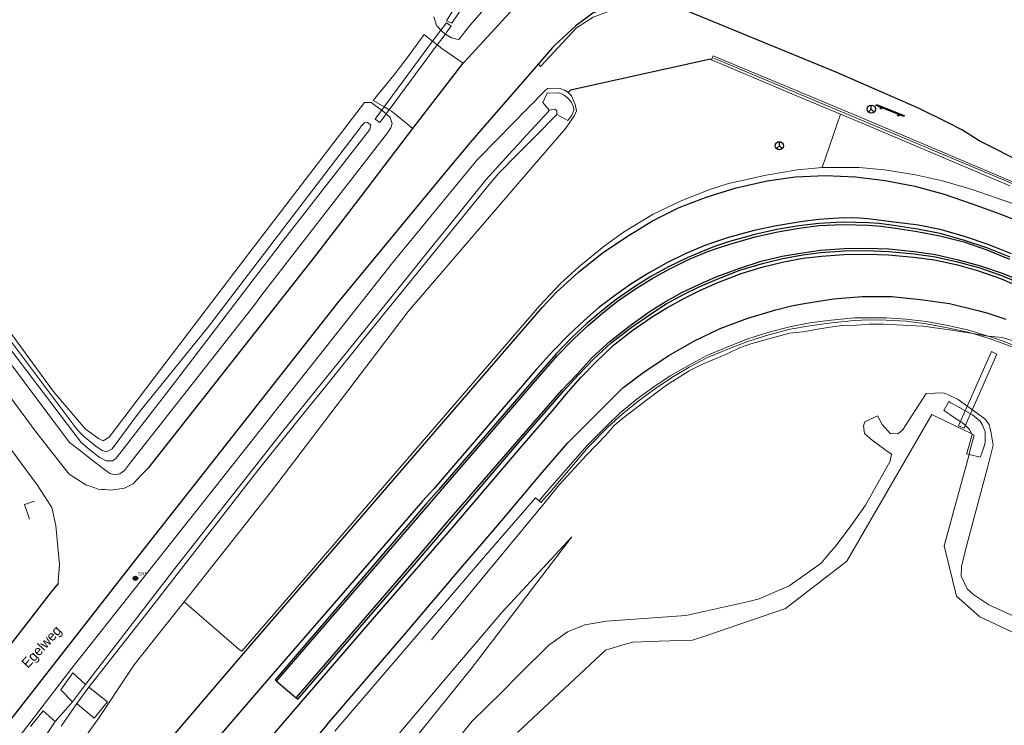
# Model space of a CAD drawing. Header units: metres. Extents: x 169249 to 194689, y 406250 to 412203.
# Tile 5 of 256: x 169468 to 169567, y 407062 to 407133. Entities that reach past the tile are written whole.
import ezdxf
from ezdxf.enums import TextEntityAlignment as Align

# ---------------------------------------------------------------- set-up
doc = ezdxf.new("R2010")
doc.units = ezdxf.units.M
doc.linetypes.add('BGT_NLCS_N264$0$AM-AS', pattern=[16, 10, -2, 2, -2])
doc.layers.get('0').update_dxf_attribs({"linetype": 'CONTINUOUS'})
for name, color, linetype, lineweight in [('BGT_NLCS_N264$0$B-WE-AM-AS_KUNSTWERK_DUIKER-GV', 252, 'BGT_NLCS_N264$0$AM-AS', 18), ('BGT_NLCS_N264$0$B-WE-BV-GELEIDECONSTRUCTIE-G', 252, 'CONTINUOUS', 18), ('BGT_NLCS_N264$0$B-WE-GW-TALUD_KRUIN-G', 252, 'CONTINUOUS', 18), ('BGT_NLCS_N264$0$B-WE-GW-TALUD_TEEN-G', 252, 'CONTINUOUS', 18), ('BGT_NLCS_N264$0$B-WE-GW-WATERGANG_INSTEEK-G', 252, 'CONTINUOUS', 18), ('BGT_NLCS_N264$0$B-WE-GW-WATERGANG_SLOOT_BODEM-G', 252, 'CONTINUOUS', 18), ('BGT_NLCS_N264$0$B-WE-KW-KUNSTWERK_DUIKER-G', 252, 'CONTINUOUS', 18), ('BGT_NLCS_N264$0$B-WE-KW-KUNSTWERK_GELUIDSWERING_SCHERM-G', 252, 'CONTINUOUS', 18), ('BGT_NLCS_N264$0$B-WE-OG-TOPOGRAFIE_WEG_BERM-GV', 252, 'CONTINUOUS', 18), ('BGT_NLCS_N264$0$B-WE-OG-TOPOGRAFIE_WEG_VERHARD-G', 252, 'CONTINUOUS', 18), ('BGT_NLCS_N264$0$B-WE-VW-BEWEGWIJZERING_DRAAGCONSTRUCTIE-S', 252, 'CONTINUOUS', 25), ('BGT_NLCS_N264$0$B-WE-VW-VERKEERSTEKEN_BORD-S', 252, 'CONTINUOUS', 25), ('X-XX-AL-REFERENTIE-G', 7, 'CONTINUOUS', 18)]:
    doc.layers.add(name, color=color, linetype=linetype, lineweight=lineweight)
for name, color, linetype in [('BGT_NLCS_N264$0$B-WE-IE-TERREINAFSCHEIDING_KUNSTMATIG_HEKWERK_RASTER-G', 252, 'CONTINUOUS'), ('BGT_NLCS_N264$0$B-WE-OG-TOPOGRAFIE_WEG_RIJWEG-G', 252, 'CONTINUOUS'), ('BGT_NLCS_N264$0$B-WE-OG-TOPOGRAFIE_WEG_VERKEERSEILAND-GV', 252, 'CONTINUOUS'), ('BGT_NLCS_N264$0$B-WE-VW-MARKERING-G', 252, 'CONTINUOUS'), ('BGT_NLCS_N264$0$Label_Openbareruimte', 252, 'CONTINUOUS')]:
    doc.layers.add(name, color=color, linetype=linetype)
doc.styles.add('BGT_NLCS_N264$0$NLCS-ISO', font='NLCS-ISO.ttf')
doc.styles.add('BGT_NLCS_N264$0$STANDARD', font='txt')

# ---------------------------------------------------------------- blocks, each defined once
blk = doc.blocks.new('BGT_NLCS_N264$0$SIE-WEG_WEGWIJZER-SO')
for q in [(-0.292, -0.292), (0, 0.412), (0.292, -0.292)]:
    blk.add_line((0, 0), q)
blk.add_circle((0, 0), 0.413)
blk = doc.blocks.new('BGT_NLCS_N264$0$SIE-WEG_SCHRIKHEK')
for points in [[(-1.125, 0), (-1.125, 0.1), (-1.5, 0.1), (-1.5, 0)], [(-0.375, 0), (-0.375, 0.1), (-0.75, 0.1), (-0.75, 0)], [(0.375, 0.1), (0, 0.1), (0, 0), (0.375, 0)], [(1.125, 0), (1.125, 0.1), (0.75, 0.1), (0.75, 0)]]:
    blk.add_hatch(color=0).paths.add_polyline_path(points)
at = {"color": 0}
for p, q in [((-1.125, 0), (-1.125, 0.1)), ((-0.75, 0), (-0.75, 0.1)), ((-0.375, 0), (-0.375, 0.1)), ((0, 0.1), (0, 0)), ((0.375, 0.1), (0.375, 0)), ((0.75, 0.1), (0.75, 0)), ((1.125, 0.1), (1.125, 0))]:
    blk.add_line(p, q, dxfattribs=at)
at = {"flags": 128}
for points in [[(-1.5, 0.1), (1.5, 0.1), (1.5, 0), (-1.5, 0)], [(-1.0125, 0.1), (-1.0125, 0.25), (-0.8625, 0.25), (-0.8625, 0.1)], [(0.8625, 0.1), (0.8625, 0.25), (1.0125, 0.25), (1.0125, 0.1)]]:
    blk.add_lwpolyline(points, close=True, dxfattribs=at)
blk = doc.blocks.new('BGT_NLCS_N264$0$SIE-WEG_STRAATNAAMBORD_PAAL-SO')
blk.add_line((-0.3, 0), (0.3, 0))
for radius in [0.2, 0.0745]:
    blk.add_circle((0, 0), radius)
at = {"style": 'BGT_NLCS_N264$0$NLCS-ISO'}
blk.add_attdef('STRAATNAAMBORD', (0.278, 0.289), '', height=0.35, dxfattribs=at)
blk = doc.blocks.new('BGT_NLCS_N264')
at = {"layer": 'BGT_NLCS_N264$0$B-WE-AM-AS_KUNSTWERK_DUIKER-GV'}
blk.add_polyline3d([(169562.768, 407092.132, 9.103), (169563.316, 407091.888, 9.103), (169566.628, 407099.352, 9.116), (169566.08, 407099.596, 9.116), (169562.768, 407092.132, 9.103)], dxfattribs=at)
at = {"layer": 'BGT_NLCS_N264$0$B-WE-BV-GELEIDECONSTRUCTIE-G'}
for points in [[(169509.668, 407070.601, 10.643), (169514.915, 407076.94, 10.54), (169520.983, 407084.271, 10.499), (169522.546, 407086.184, 10.584), (169525.307, 407089.208, 10.55), (169527.219, 407091.182, 10.501), (169528.059, 407092.158, 10.552), (169529.093, 407093.012, 10.501), (169531.209, 407094.611, 10.504), (169533.333, 407096.23, 10.458), (169535.623, 407097.659, 10.402), (169536.975, 407098.32, 10.422), (169538.179, 407098.849, 10.455), (169539.466, 407099.378, 10.409), (169540.688, 407099.971, 10.44), (169541.842, 407100.379, 10.427), (169543.157, 407100.763, 10.413), (169544.387, 407101.07, 10.398), (169545.734, 407101.439, 10.381), (169547.063, 407101.605, 10.379), (169548.39, 407101.837, 10.323), (169549.8, 407102.044, 10.358), (169551.075, 407102.224, 10.388), (169552.495, 407102.261, 10.395), (169553.772, 407102.357, 10.367), (169555.188, 407102.361, 10.407), (169556.5, 407102.303, 10.354), (169559.159, 407102.147, 10.309), (169561.863, 407101.804, 10.31), (169564.196, 407101.415, 10.276)], [(169564.196, 407101.415, 10.276), (169565.718, 407101.162, 10.254), (169565.756, 407101.158, 10.254)], [(169565.756, 407101.158, 10.254), (169567.15, 407101.016, 10.253), (169568.514, 407100.627, 10.257), (169569.335, 407100.249, 10.23)]]:
    blk.add_polyline3d(points, dxfattribs=at)
at = {"layer": 'BGT_NLCS_N264$0$B-WE-GW-TALUD_KRUIN-G'}
blk.add_polyline3d([(169523.816, 407080.95, 10.34), (169522.533, 407079.569, 10.365), (169516.761, 407073.354, 10.475), (169511.164, 407066.765, 10.482), (169504.759, 407059.224, 10.49), (169502.59, 407056.671, 10.493), (169491.621, 407043.592, 10.582)], dxfattribs=at)
at = {"layer": 'BGT_NLCS_N264$0$B-WE-GW-TALUD_TEEN-G'}
blk.add_polyline3d([(169523.816, 407080.95, 10.34), (169518.754, 407074.316, 10.239), (169513.784, 407067.803, 10.139), (169504.672, 407056.536, 10.13), (169495.959, 407045.639, 10.133), (169493.443, 407041.969, 10.176)], dxfattribs=at)
at = {"layer": 'BGT_NLCS_N264$0$B-WE-GW-WATERGANG_INSTEEK-G'}
for points in [[(169510.614, 407131.946, 10.322), (169510.213, 407132.387, 10.322), (169510.158, 407132.542, 10.324), (169509.897, 407133.28, 10.331)], [(169514.755, 407133.8, 10.317), (169513.544, 407132.413, 10.316), (169512.416, 407131.004, 10.319), (169512.218, 407131.049, 10.319), (169511.684, 407131.17, 10.319), (169511.075, 407131.562, 10.321)], [(169511.075, 407131.562, 10.321), (169510.804, 407131.737, 10.322), (169510.614, 407131.946, 10.322)], [(169456.686, 407045.962, 10.166), (169473.454, 407067.731, 10.25), (169489.773, 407088.336, 10.262), (169503.085, 407105.173, 10.252), (169505.744, 407108.536, 10.25), (169514.248, 407118.877, 10.286), (169516.416, 407121.077, 10.267), (169517.727, 407122.407, 10.255), (169521.133, 407125.863, 10.225), (169521.341, 407126.074, 10.223), (169522.525, 407126.123, 10.199), (169523.057, 407125.922, 10.199), (169523.443, 407125.673, 10.208)], [(169459.779, 407111.73, 9.878), (169471.547, 407095.603, 9.836), (169474.786, 407091.816, 9.827), (169476.114, 407090.84, 9.911), (169476.597, 407090.605, 9.932), (169477.198, 407090.992, 9.938), (169481.635, 407096.837, 10.001), (169491.038, 407109.159, 10.091), (169502.914, 407124.677, 10.295), (169503.271, 407124.673, 10.295), (169503.595, 407124.67, 10.295), (169503.996, 407124.383, 10.287), (169504.659, 407123.908, 10.275)], [(169505.116, 407123.515, 10.274), (169505.515, 407123.163, 10.274), (169505.577, 407122.962, 10.273), (169505.707, 407122.541, 10.271), (169505.577, 407122.112, 10.277), (169505.254, 407121.617, 10.292), (169492.595, 407105.298, 10.249), (169491.861, 407104.352, 10.247), (169490.123, 407102.137, 10.25), (169479.266, 407088.296, 10.267), (169478.748, 407087.636, 10.268), (169478.268, 407087.3, 10.262), (169477.813, 407087.18, 10.241), (169477.266, 407087.337, 10.226), (169476.339, 407088.023, 10.223), (169475.766, 407088.476, 10.223), (169475.465, 407088.711, 10.223), (169475.003, 407089.071, 10.223), (169474.312, 407089.617, 10.157), (169473.207, 407090.462, 10.091), (169457.703, 407111.138, 10.118)], [(169504.659, 407123.908, 10.275), (169504.712, 407123.87, 10.274), (169505.116, 407123.515, 10.274)], [(169519.819, 407118.162, 10.305), (169507.306, 407103.631, 10.262), (169493.563, 407085.561, 10.289), (169484.752, 407074.425, 10.392)], [(169502.544, 407048.622, 9.983), (169513.784, 407062.406, 10.106), (169516.743, 407065.337, 10.124), (169518.54, 407067.118, 10.136), (169521.502, 407070.053, 10.154), (169523.37, 407071.396, 10.16), (169525.105, 407072.093, 10.16), (169527.293, 407072.476, 10.142), (169535.292, 407073.028, 10.082), (169541.637, 407074.438, 10.049), (169542.693, 407074.703, 9.953), (169545.69, 407076.024, 9.927), (169545.806, 407076.075, 9.926), (169548.907, 407078.319, 9.89), (169549.43, 407078.925, 9.896), (169549.902, 407079.473, 9.902), (169550.294, 407079.931, 9.917), (169551.956, 407082.113, 9.932), (169553.395, 407084.16, 9.932), (169555.885, 407088.58, 9.983), (169556.009, 407089.279, 9.983), (169555.473, 407089.638, 9.98), (169554.052, 407090.685, 9.983), (169553.296, 407091.363, 9.995), (169553.199, 407092.115, 10.001), (169553.335, 407092.538, 10.004), (169554.593, 407093.132, 9.947), (169555.059, 407092.262, 9.917), (169555.881, 407091.34, 9.932), (169556.637, 407091.338, 10.007), (169557.121, 407091.697, 9.986), (169559.497, 407095.38, 10.061), (169561.248, 407095.441, 10.109), (169561.869, 407095.174, 10.115), (169562.729, 407094.783, 10.115), (169565.425, 407092.841, 10.16), (169565.84, 407092.256, 10.169), (169566.052, 407091.384, 10.202), (169566.25, 407090.198, 10.241), (169565.713, 407088.025, 10.232), (169565.691, 407087.942, 10.232), (169563.442, 407079.514, 10.253), (169563.424, 407079.443, 10.253), (169563.062, 407078.004, 10.256), (169563.026, 407076.993, 10.238), (169563.634, 407075.708, 10.244), (169564.307, 407075.132, 10.244), (169565.821, 407074.098, 10.235), (169575.498, 407069.731, 10.274)], [(169484.752, 407074.425, 10.392), (169480.607, 407069.186, 10.441), (169479.721, 407068.066, 10.451), (169479.132, 407067.18, 10.493), (169476.206, 407062.782, 10.7), (169473.811, 407059.452, 10.729)]]:
    blk.add_polyline3d(points, dxfattribs=at)
at = {"layer": 'BGT_NLCS_N264$0$B-WE-GW-WATERGANG_SLOOT_BODEM-G'}
for points in [[(169511.881, 407134.017, 9.314), (169511.181, 407132.877, 9.314), (169511.722, 407132.667, 9.314), (169514.174, 407136.322, 9.314)], [(169521.539, 407123.888, 9.263), (169521.409, 407123.745, 9.264), (169518.884, 407120.967, 9.276), (169518.4, 407120.439, 9.276), (169517.845, 407119.834, 9.276), (169515.147, 407116.891, 9.278), (169511.179, 407111.951, 9.278), (169509.983, 407110.463, 9.278), (169506.296, 407105.874, 9.278), (169494.683, 407091.589, 9.278), (169483.809, 407077.782, 9.278), (169474.818, 407066.088, 9.152)], [(169475.171, 407065.819, 9.164), (169480.788, 407073.01, 9.249), (169492.39, 407087.911, 9.331), (169497.082, 407093.73, 9.311), (169498.75, 407095.799, 9.303), (169503.215, 407101.337, 9.284), (169515.469, 407116.424, 9.288), (169516.426, 407117.518, 9.286), (169518.298, 407119.42, 9.299), (169520.039, 407121.19, 9.311), (169522.289, 407123.476, 9.326)], [(169466.649, 407100.628, 9.331), (169474.398, 407090.447, 9.331), (169475.245, 407089.696, 9.331), (169476.169, 407089.009, 9.331), (169476.28, 407088.926, 9.331), (169476.889, 407088.617, 9.331), (169477.532, 407088.622, 9.331), (169477.87, 407088.838, 9.331), (169478.272, 407089.341, 9.331), (169483.8, 407096.445, 9.331), (169494.535, 407110.503, 9.332), (169503.469, 407121.949, 9.334), (169503.565, 407122.397, 9.334), (169503.469, 407122.481, 9.334), (169503.197, 407122.651, 9.334), (169502.91, 407122.613, 9.334), (169502.629, 407122.317, 9.334), (169502.381, 407121.985, 9.334), (169494.792, 407112.065, 9.334), (169487.248, 407102.166, 9.336), (169480.271, 407093.549, 9.336), (169477.51, 407089.815, 9.336), (169476.903, 407089.519, 9.336), (169476.628, 407089.612, 9.336), (169476.486, 407089.66, 9.336), (169475.844, 407090.092, 9.336), (169474.619, 407091.092, 9.336), (169474.237, 407091.446, 9.336), (169473.944, 407091.784, 9.336), (169464.756, 407103.99, 9.336)], [(169564.098, 407091.31, 9.275), (169563.817, 407091.446, 9.278), (169563.412, 407091.642, 9.282), (169560.355, 407093.119, 9.312), (169560.079, 407093.252, 9.315), (169551.495, 407078.512, 9.182), (169545.325, 407073.732, 9.095), (169537.404, 407071.039, 9.162), (169535.961, 407070.548, 9.174), (169532.564, 407070.439, 9.203), (169529.938, 407070.354, 9.226), (169528.847, 407070.039, 9.212), (169527.203, 407069.563, 9.191), (169520.439, 407063.235, 9.161), (169518.325, 407061.258, 9.151)], [(169563.825, 407089.257, 9.331), (169563.881, 407089.464, 9.324), (169564.349, 407091.189, 9.273), (169564.098, 407091.31, 9.275)], [(169544.345, 406976.155, 9.455), (169547.211, 406980.441, 9.352), (169552.051, 406987.68, 9.178), (169557.864, 407000.39, 9.14), (169562.835, 407011.175, 9.148), (169563.364, 407012.322, 9.149), (169563.837, 407013.19, 9.146), (169570.487, 407025.405, 9.099), (169576.103, 407038.76, 9.184), (169580.437, 407050.306, 9.162), (169587.845, 407062.074, 9.071), (169574.935, 407068.211, 9.415), (169564.919, 407072.899, 9.338), (169562.56, 407074.983, 9.447), (169561.33, 407080.065, 9.605), (169563.825, 407089.257, 9.331)], [(169473.515, 407064.358, 9.155), (169473.041, 407063.815, 9.148), (169471.768, 407062.357, 9.128)], [(169472.36, 407061.911, 9.158), (169473.202, 407063.123, 9.153), (169473.936, 407064.18, 9.149)]]:
    blk.add_polyline3d(points, dxfattribs=at)
at = {"layer": 'BGT_NLCS_N264$0$B-WE-IE-TERREINAFSCHEIDING_KUNSTMATIG_HEKWERK_RASTER-G'}
blk.add_line((169537.786, 407129.045, 10.334), (169523.684, 407125.898, 10.231), dxfattribs=at)
at = {"layer": 'BGT_NLCS_N264$0$B-WE-KW-KUNSTWERK_DUIKER-G'}
for p, q in [((169510.614, 407131.946, 9.203), (169509.784, 407130.826, 9.198)), ((169510.258, 407130.458, 9.197), (169511.075, 407131.562, 9.203)), ((169509.784, 407130.826, 9.198), (169504.9, 407124.233, 9.164)), ((169505.422, 407123.928, 9.164), (169510.258, 407130.458, 9.197)), ((169504.9, 407124.233, 9.164), (169504.659, 407123.908, 9.163)), ((169505.116, 407123.515, 9.162), (169505.422, 407123.928, 9.164))]:
    blk.add_line(p, q, dxfattribs=at)
for points in [[(169511.075, 407131.562, 9.203), (169511.227, 407131.767, 9.204), (169511.65, 407132.338, 9.207), (169511.168, 407132.695, 9.207), (169510.742, 407132.119, 9.204), (169510.614, 407131.946, 9.203)], [(169504.659, 407123.908, 9.163), (169504.606, 407123.835, 9.162), (169503.987, 407123, 9.158), (169504.47, 407122.643, 9.158), (169505.054, 407123.432, 9.162), (169505.116, 407123.515, 9.162)]]:
    blk.add_polyline3d(points, dxfattribs=at)
at = {"layer": 'BGT_NLCS_N264$0$B-WE-KW-KUNSTWERK_GELUIDSWERING_SCHERM-G'}
for p, q in [((169537.879, 407128.949, 10.338), (169546.623, 407125.282, 10.415)), ((169546.623, 407125.282, 10.415), (169550.886, 407123.493, 10.306)), ((169550.886, 407123.493, 10.306), (169552.665, 407122.747, 10.261)), ((169552.665, 407122.747, 10.261), (169567.944, 407116.271, 10.296))]:
    blk.add_line(p, q, dxfattribs=at)
for points in [[(169568.138, 407116.732, 10.296), (169552.86, 407123.208, 10.261), (169538.057, 407129.375, 10.338), (169537.879, 407128.949, 10.338)], [(169538.106, 407129.13, 13.388), (169551.295, 407123.605, 13.4), (169569.286, 407116.04, 13.342), (169572.91, 407114.517, 13.337)]]:
    blk.add_polyline3d(points, dxfattribs=at)
at = {"layer": 'BGT_NLCS_N264$0$B-WE-OG-TOPOGRAFIE_WEG_BERM-GV'}
for p, q in [((169537.879, 407128.949, 10.338), (169537.786, 407129.045, 10.334)), ((169523.684, 407125.898, 10.231), (169523.443, 407125.673, 10.208)), ((169550.886, 407123.494, 10.306), (169546.623, 407125.282, 10.415)), ((169549.009, 407118.111, 10.738), (169550.886, 407123.493, 10.306)), ((169550.886, 407123.493, 10.306), (169550.886, 407123.494, 10.306)), ((169552.665, 407122.747, 10.261), (169550.886, 407123.494, 10.306))]:
    blk.add_line(p, q, dxfattribs=at)
for points in [[(169523.443, 407125.673, 10.208), (169523.774, 407125.345, 10.232), (169524.146, 407124.458, 10.265), (169524.282, 407123.841, 10.292), (169524.068, 407123.373, 10.313), (169523.194, 407122.081, 10.316), (169519.819, 407118.162, 10.305)], [(169484.752, 407074.425, 0.334), (169490.303, 407069.626, 10.748), (169490.563, 407069.448, 10.744), (169496.546, 407076.363, 10.749), (169505.783, 407087.099, 10.773), (169520.578, 407104.252, 10.831), (169522.651, 407106.45, 10.805), (169524.527, 407108.139, 10.8), (169527.054, 407110.224, 10.784), (169529.006, 407111.612, 10.782), (169532.014, 407113.42, 10.789), (169534.904, 407114.794, 10.774), (169537.723, 407115.925, 10.76), (169539.596, 407116.506, 10.757), (169543.367, 407117.345, 10.753), (169546.523, 407117.899, 10.76), (169549.009, 407118.111, 10.738)], [(169549.009, 407118.111, 10.738), (169551.036, 407118.137, 10.735), (169552.75, 407118.132, 10.728), (169555.294, 407117.877, 10.705), (169558.418, 407117.405, 10.705), (169561.158, 407116.796, 10.695), (169564.142, 407115.901, 10.68), (169567.337, 407114.821, 10.635), (169569.931, 407113.9, 10.589), (169574.447, 407112.344, 10.569)], [(169520.506, 407084.586, 10.548), (169520.694, 407084.421, 10.542), (169521.617, 407085.453, 10.673), (169525.479, 407090.007, 10.6), (169527.432, 407091.991, 10.578), (169528.885, 407093.306, 10.571), (169530.492, 407094.621, 10.553), (169532.228, 407095.873, 10.54), (169533.867, 407097, 10.526), (169535.638, 407098.016, 10.511), (169537.487, 407098.99, 10.511), (169539.684, 407099.909, 10.494), (169541.615, 407100.643, 10.47), (169543.666, 407101.278, 10.465), (169545.792, 407101.84, 10.455), (169547.777, 407102.188, 10.443), (169549.948, 407102.509, 10.424), (169552.239, 407102.734, 10.428), (169553.739, 407102.803, 10.405), (169555.462, 407102.77, 10.413), (169557.518, 407102.656, 10.387), (169559.514, 407102.395, 10.377), (169561.642, 407102.001, 10.368), (169563.7, 407101.565, 10.375), (169564.196, 407101.415, 10.376)], [(169565.756, 407101.158, 10.252), (169563.671, 407101.803, 10.261), (169561.67, 407102.236, 10.255), (169559.549, 407102.625, 10.279), (169557.497, 407102.852, 10.263), (169555.459, 407102.994, 10.291), (169553.72, 407102.984, 10.292), (169552.265, 407103.001, 10.312), (169549.942, 407102.771, 10.31), (169547.794, 407102.48, 10.336), (169545.742, 407102.085, 10.348), (169543.555, 407101.508, 10.36)], [(169543.555, 407101.508, 10.36), (169541.549, 407100.879, 10.364), (169539.584, 407100.122, 10.39), (169537.416, 407099.191, 10.403), (169535.544, 407098.206, 10.4), (169533.724, 407097.157, 10.415), (169532.066, 407096.054, 10.429), (169530.386, 407094.848, 10.432), (169528.725, 407093.481, 10.472), (169527.3, 407092.11, 10.52), (169525.344, 407090.139, 10.485), (169521.325, 407085.55, 10.54), (169520.506, 407084.586, 10.548)], [(169564.196, 407101.415, 10.376), (169565.853, 407100.916, 10.38), (169567.153, 407100.449, 10.365), (169569.085, 407099.706, 10.351)], [(169569.168, 407099.962, 10.237), (169568.668, 407100.095, 10.261), (169567.205, 407100.682, 10.258), (169565.866, 407101.124, 10.252), (169565.756, 407101.158, 10.252)], [(169520.506, 407084.586, 10.548), (169520.158, 407084.876, 10.541), (169515.121, 407079.068, 10.601), (169505.012, 407067.294, 10.706), (169499.944, 407061.41, 10.728)]]:
    blk.add_polyline3d(points, dxfattribs=at)
at = {"layer": 'BGT_NLCS_N264$0$B-WE-OG-TOPOGRAFIE_WEG_RIJWEG-G'}
blk.add_line((169472.05, 407076.24, 10.313), (169472.05, 407076.24, 10.313), dxfattribs=at)
for points in [[(169512.852, 407128.615, 10.332), (169513.364, 407129.172, 10.337), (169518.322, 407134.563, 10.382), (169521.213, 407137.043, 10.346), (169523.43, 407138.349, 10.349), (169525.681, 407139.376, 10.337), (169528.349, 407140.109, 10.343), (169530.232, 407140.423, 10.355), (169532.287, 407140.332, 10.358), (169534.472, 407140.084, 10.325), (169538.483, 407138.962, 10.344), (169538.949, 407138.832, 10.346), (169542.348, 407137.585, 10.359)], [(169533.513, 407134.363, 10.281), (169532.872, 407134.522, 10.275), (169532.016, 407134.735, 10.268), (169530.314, 407134.749, 10.286), (169528.411, 407134.517, 10.259), (169526.992, 407134.097, 10.259), (169525.934, 407133.647, 10.271), (169525.25, 407133.152, 10.275), (169524.246, 407132.425, 10.28), (169522.057, 407130.39, 10.275), (169521.85, 407130.198, 10.274), (169520.437, 407128.568, 10.283)], [(169573.835, 407114.339, 10.298), (169573.841, 407114.367, 10.303), (169574.029, 407115.235, 10.44), (169573.987, 407116.209, 10.443), (169564.842, 407120.812, 10.358), (169563.144, 407121.897, 10.366), (169561.567, 407122.68, 10.361), (169558.786, 407124.067, 10.352), (169550.504, 407127.682, 10.322), (169535.466, 407133.878, 10.298), (169534.389, 407134.146, 10.289), (169533.513, 407134.363, 10.281)], [(169520.437, 407128.568, 10.283), (169515.063, 407122.374, 10.318), (169513.555, 407120.636, 10.328), (169511.189, 407117.779, 10.326), (169500.204, 407104.517, 10.316), (169480.714, 407079.793, 10.331), (169466.58, 407061.69, 10.286), (169455.555, 407047.747, 10.229), (169450.459, 407041.301, 10.202), (169447.494, 407037.474, 10.182), (169438.048, 407025.285, 10.118), (169415.966, 406997.259, 10.013), (169413.54, 406994.3, 10.001), (169409.004, 406988.767, 9.979), (169394.511, 406971.087, 9.908), (169378.896, 406953.631, 9.821), (169362.295, 406934.979, 9.807), (169343.671, 406915.244, 10.008), (169337.698, 406909.693, 10.08), (169337.029, 406909.071, 10.088), (169331.975, 406904.809, 10.143)], [(169507.796, 407122.046, 10.332), (169512.714, 407128.465, 10.331), (169512.852, 407128.615, 10.332)], [(169479.612, 407086.278, 10.346), (169479.892, 407086.576, 10.344), (169480.674, 407087.405, 10.338), (169481.219, 407087.984, 10.334), (169497.78, 407108.974, 10.334), (169502.001, 407114.482, 10.333), (169507.796, 407122.046, 10.332)], [(169465.524, 407067.888, 10.293), (169471.301, 407075.281, 10.311), (169472.05, 407076.24, 10.313)]]:
    blk.add_polyline3d(points, dxfattribs=at)
at = {"layer": 'BGT_NLCS_N264$0$B-WE-OG-TOPOGRAFIE_WEG_VERHARD-G'}
for p, q in [((169510.258, 407130.458, 10.416), (169509.784, 407130.826, 10.42)), ((169504.9, 407124.233, 10.266), (169505.422, 407123.928, 10.254)), ((169522.289, 407123.476, 9.326), (169522.302, 407123.821, 9.326)), ((169472.04, 407076.108, 10.31), (169472.05, 407076.24, 10.307)), ((169474.818, 407066.088, 9.152), (169473.515, 407064.358, 9.155)), ((169473.936, 407064.18, 9.149), (169475.171, 407065.819, 9.164))]:
    blk.add_line(p, q, dxfattribs=at)
for points in [[(169533.513, 407134.363, 10.281), (169533.445, 407133.946, 10.286), (169531.421, 407134.244, 10.299), (169529.45, 407134.203, 10.26), (169528.15, 407134.055, 10.249), (169525.97, 407133.267, 10.256), (169524.294, 407132.168, 10.268), (169520.657, 407128.305, 10.278), (169520.451, 407128.552, 10.283), (169520.437, 407128.568, 10.283)], [(169509.784, 407130.826, 10.42), (169508.918, 407131.499, 10.427), (169507.233, 407129.172, 10.534), (169505.874, 407127.427, 10.505), (169503.802, 407124.875, 10.292), (169504.9, 407124.233, 10.266)], [(169512.852, 407128.615, 10.332), (169510.713, 407130.104, 10.412), (169510.258, 407130.458, 10.416)], [(169521.539, 407123.888, 9.263), (169520.897, 407124.669, 9.923), (169521.315, 407125.602, 10.163), (169522.53, 407125.627, 10.163), (169522.982, 407125.447, 10.163), (169523.173, 407125.301, 10.163), (169523.38, 407125.142, 10.163), (169523.728, 407124.733, 10.163), (169523.982, 407124.203, 10.175), (169524.003, 407123.863, 10.187), (169523.792, 407123.411, 10.19), (169523.7, 407123.274, 10.22), (169523.414, 407122.848, 10.314), (169522.289, 407123.476, 9.326)], [(169505.422, 407123.928, 10.254), (169505.647, 407123.796, 10.249), (169507.796, 407122.046, 10.332)], [(169522.302, 407123.821, 9.326), (169522.081, 407124.002, 9.326), (169521.539, 407123.888, 9.263)], [(169455.945, 407110.26, 10.277), (169469.967, 407091.356, 10.295), (169473.189, 407087.279, 10.304), (169473.649, 407086.977, 10.304), (169474.839, 407086.198, 10.304), (169475.753, 407085.873, 10.306), (169476.089, 407085.753, 10.307), (169476.439, 407085.729, 10.307), (169476.764, 407085.707, 10.307), (169477.385, 407085.665, 10.307), (169478.748, 407085.867, 10.313), (169479.612, 407086.278, 10.346)], [(169472.05, 407076.24, 10.307), (169472.071, 407076.514, 10.301), (169472.189, 407078.09, 10.267), (169472.197, 407078.196, 10.265), (169472.17, 407078.494, 10.269), (169471.847, 407082.088, 10.316), (169471.447, 407083.786, 10.327), (169471.414, 407083.924, 10.328), (169471.302, 407084.095, 10.329), (169470.679, 407085.049, 10.334), (169469.935, 407086.189, 10.34), (169453.439, 407108.51, 10.259)], [(169564.098, 407091.31, 9.296), (169563.88, 407091.749, 9.296), (169563.295, 407092.323, 9.296), (169562.529, 407092.832, 9.314), (169561.883, 407093.261, 9.329), (169561.266, 407093.676, 9.323), (169561.435, 407093.964, 9.513), (169561.785, 407094.561, 9.905), (169561.978, 407094.454, 9.911), (169562.853, 407093.973, 9.939), (169564.165, 407093.25, 9.98), (169564.946, 407092.587, 9.956), (169565.146, 407092.273, 9.921), (169565.149, 407092.268, 9.92), (169565.406, 407091.615, 9.977), (169565.432, 407091.548, 9.983), (169565.46, 407090.405, 9.908), (169565.306, 407089.973, 9.88)], [(169563.825, 407089.257, 9.347), (169563.571, 407089.322, 9.242), (169563.618, 407089.481, 9.246), (169564.133, 407091.239, 9.296), (169564.098, 407091.31, 9.296)], [(169565.306, 407089.973, 9.88), (169565.096, 407089.382, 9.842), (169564.949, 407088.968, 9.815), (169563.825, 407089.257, 9.347)], [(169469.673, 407084.542, 10.345), (169468.662, 407084.196, 10.304), (169469.189, 407082.732, 10.242)], [(169472.326, 407065.546, 10.106), (169473.549, 407067.285, 10.106), (169474.805, 407066.101, 9.162), (169474.818, 407066.088, 9.152)], [(169473.515, 407064.358, 9.155), (169473.484, 407064.389, 9.18), (169472.326, 407065.546, 10.106)], [(169475.171, 407065.819, 9.164), (169475.303, 407065.714, 9.264), (169477.025, 407064.348, 10.568), (169475.693, 407062.71, 10.613), (169474.009, 407064.119, 9.21), (169473.936, 407064.18, 9.149)], [(169469.281, 407061.861, 10.127), (169470.559, 407063.447, 10.097), (169471.768, 407062.357, 9.128)], [(169471.768, 407062.357, 9.128), (169470.75, 407060.846, 9.131), (169470.584, 407060.6, 9.131)]]:
    blk.add_polyline3d(points, dxfattribs=at)
at = {"layer": 'BGT_NLCS_N264$0$B-WE-OG-TOPOGRAFIE_WEG_VERKEERSEILAND-GV'}
blk.add_line((169494.074, 407066.428, 10.959), (169496.037, 407064.751, 10.955), dxfattribs=at)
for points in [[(169567.948, 407109.099, 10.496), (169565.613, 407110.034, 10.491), (169563.361, 407110.796, 10.5), (169560.894, 407111.493, 10.506), (169558.618, 407111.923, 10.504), (169555.997, 407112.326, 10.53), (169554.72, 407112.487, 10.523), (169553.695, 407112.564, 10.548), (169551.081, 407112.615, 10.564), (169548.689, 407112.491, 10.561), (169546.661, 407112.256, 10.565), (169544.455, 407111.88, 10.569), (169542.228, 407111.376, 10.583), (169539.704, 407110.673, 10.589), (169538.28, 407110.198, 10.599), (169537.331, 407109.828, 10.599), (169535.421, 407109.043, 10.607), (169533.559, 407108.134, 10.612), (169531.771, 407107.145, 10.63), (169530.024, 407106.064, 10.625), (169528.282, 407104.857, 10.626), (169526.81, 407103.658, 10.648), (169525.319, 407102.417, 10.653), (169523.823, 407101.029, 10.662), (169522.185, 407099.333, 10.684), (169520.597, 407097.498, 10.676), (169510.397, 407085.705, 10.763), (169509.114, 407084.247, 10.779), (169501.827, 407075.768, 10.788), (169493.924, 407066.556, 10.841), (169494.074, 407066.428, 10.959)], [(169494.074, 407066.428, 10.959), (169501.967, 407075.6, 10.921), (169509.341, 407084.116, 10.89), (169510.538, 407085.533, 10.869), (169520.774, 407097.392, 10.781), (169522.343, 407099.178, 10.776), (169524.032, 407100.934, 10.765), (169525.458, 407102.236, 10.746), (169526.916, 407103.5, 10.736), (169528.425, 407104.684, 10.734), (169530.136, 407105.846, 10.725), (169531.886, 407106.969, 10.727), (169533.679, 407107.94, 10.713), (169535.488, 407108.838, 10.708), (169537.414, 407109.652, 10.691), (169538.393, 407109.989, 10.708), (169539.726, 407110.426, 10.693), (169542.284, 407111.145, 10.685), (169544.567, 407111.646, 10.677), (169546.695, 407112.031, 10.669), (169548.703, 407112.287, 10.659), (169551.097, 407112.405, 10.658), (169553.705, 407112.326, 10.646), (169554.933, 407112.226, 10.64), (169555.989, 407112.103, 10.631), (169558.607, 407111.685, 10.614), (169560.873, 407111.265, 10.609), (169563.284, 407110.631, 10.614), (169565.603, 407109.827, 10.604), (169567.89, 407108.888, 10.588)], [(169496.037, 407064.751, 10.955), (169496.07, 407064.79, 10.96), (169508.313, 407078.983, 10.892), (169511.262, 407082.419, 10.88), (169518.305, 407090.566, 10.81), (169522.799, 407095.721, 10.789), (169524.347, 407097.33, 10.787), (169525.847, 407099.005, 10.768), (169527.668, 407100.649, 10.766), (169529.679, 407102.212, 10.749), (169531.698, 407103.657, 10.743), (169533.215, 407104.597, 10.732), (169534.892, 407105.561, 10.724), (169536.617, 407106.349, 10.722), (169538.344, 407107.126, 10.725), (169540.617, 407107.969, 10.697), (169542.869, 407108.707, 10.692), (169545.009, 407109.203, 10.665), (169547.038, 407109.545, 10.664), (169548.864, 407109.803, 10.664), (169551.23, 407109.986, 10.652), (169553.549, 407110.005, 10.65), (169555.71, 407109.927, 10.62), (169558.315, 407109.671, 10.62), (169560.45, 407109.371, 10.612), (169562.711, 407108.838, 10.589), (169564.973, 407108.225, 10.582), (169567.166, 407107.48, 10.57), (169571.819, 407105.575, 10.559)], [(169496.037, 407064.751, 10.955), (169496.202, 407064.61, 10.88), (169508.55, 407078.862, 10.756), (169511.441, 407082.255, 10.733), (169518.451, 407090.411, 10.681), (169522.956, 407095.609, 10.629), (169524.469, 407097.256, 10.629), (169526.032, 407098.864, 10.619), (169527.782, 407100.468, 10.605), (169529.779, 407102.027, 10.605), (169531.821, 407103.434, 10.594), (169533.326, 407104.39, 10.588), (169535.045, 407105.357, 10.568), (169536.706, 407106.166, 10.574), (169538.446, 407106.905, 10.572), (169540.719, 407107.782, 10.557), (169542.998, 407108.471, 10.559), (169545.056, 407108.978, 10.544), (169547.073, 407109.331, 10.542), (169548.87, 407109.578, 10.529), (169551.238, 407109.729, 10.516), (169553.53, 407109.766, 10.524), (169555.735, 407109.681, 10.506), (169558.291, 407109.447, 10.528), (169560.444, 407109.145, 10.501), (169562.671, 407108.649, 10.446), (169564.912, 407108.022, 10.458), (169567.094, 407107.267, 10.461), (169571.732, 407105.35, 10.441)]]:
    blk.add_polyline3d(points, dxfattribs=at)
at = {"layer": 'BGT_NLCS_N264$0$B-WE-VW-MARKERING-G', "linetype": 'Continuous'}
for points in [[(169490.784, 407069.248, 10.749), (169506.013, 407086.904, 10.772), (169520.843, 407104.065, 10.821), (169522.245, 407105.531, 10.813), (169524.474, 407107.605, 10.794), (169526.872, 407109.508, 10.777), (169529.321, 407111.163, 10.769), (169531.925, 407112.766, 10.765), (169534.61, 407114.088, 10.761), (169537.456, 407115.185, 10.753), (169540.348, 407116.092, 10.752), (169543.481, 407116.788, 10.725), (169546.311, 407117.188, 10.73), (169549.355, 407117.339, 10.717), (169552.38, 407117.203, 10.701), (169555.378, 407116.822, 10.684), (169558.363, 407116.26, 10.678), (169561.308, 407115.444, 10.654), (169564.127, 407114.462, 10.63), (169566.913, 407113.451, 10.602), (169569.357, 407112.497, 10.566)], [(169499.175, 407062.067, 10.758), (169507.012, 407071.18, 10.71), (169512.838, 407078.021, 10.633), (169514.335, 407079.784, 10.627), (169516.746, 407082.596, 10.59), (169520.617, 407087.196, 10.561), (169523.399, 407090.41, 10.537), (169528.935, 407095.949, 10.482), (169531.088, 407097.549, 10.466), (169533.568, 407099.197, 10.457), (169536.093, 407100.663, 10.438), (169538.762, 407101.909, 10.429), (169541.527, 407102.952, 10.409), (169544.352, 407103.803, 10.394), (169545.922, 407104.203, 10.389), (169547.21, 407104.44, 10.376), (169550.167, 407104.908, 10.37), (169553.044, 407105.128, 10.354), (169556.004, 407105.143, 10.339), (169558.927, 407104.855, 10.338), (169561.854, 407104.427, 10.326), (169564.706, 407103.738, 10.318), (169565.627, 407103.499, 10.323), (169567.528, 407102.865, 10.319)]]:
    blk.add_polyline3d(points, dxfattribs=at)
at = {"layer": 'BGT_NLCS_N264$0$B-WE-VW-MARKERING-G'}
for points in [[(169568.099, 407109.449, 10.501), (169565.729, 407110.385, 10.499), (169563.456, 407111.155, 10.504), (169561.03, 407111.852, 10.518), (169558.725, 407112.334, 10.533), (169555.984, 407112.661, 10.533), (169554.737, 407112.84, 10.541), (169553.626, 407112.97, 10.553), (169552.748, 407113.015, 10.556), (169551.144, 407113.068, 10.563), (169548.732, 407112.908, 10.572), (169547.57, 407112.763, 10.56), (169546.625, 407112.641, 10.575), (169544.408, 407112.259, 10.579), (169542.167, 407111.8, 10.586), (169539.606, 407111.071, 10.598), (169537.975, 407110.533, 10.603), (169537.189, 407110.269, 10.609), (169535.211, 407109.454, 10.614), (169533.391, 407108.528, 10.629), (169531.528, 407107.501, 10.639), (169529.764, 407106.38, 10.642), (169528.091, 407105.212, 10.639), (169526.481, 407103.99, 10.647), (169525.047, 407102.722, 10.663), (169523.553, 407101.331, 10.669), (169521.884, 407099.652, 10.689), (169520.257, 407097.833, 10.7), (169509.905, 407085.799, 10.766), (169508.778, 407084.539, 10.781), (169501.416, 407076.061, 10.801), (169493.493, 407066.932, 10.821)], [(169496.55, 407064.329, 10.858), (169503.923, 407072.863, 10.78), (169511.832, 407081.934, 10.725), (169518.397, 407089.646, 10.663), (169521.983, 407093.808, 10.639), (169523.225, 407095.304, 10.61), (169524.708, 407096.979, 10.597), (169526.271, 407098.572, 10.591), (169528.012, 407100.237, 10.588), (169529.981, 407101.798, 10.603), (169531.992, 407103.172, 10.586), (169533.437, 407104.039, 10.573), (169535.173, 407104.979, 10.564), (169536.771, 407105.79, 10.566), (169538.52, 407106.549, 10.553), (169540.857, 407107.46, 10.545), (169543.092, 407108.12, 10.54), (169545.147, 407108.642, 10.535), (169547.106, 407108.986, 10.533), (169548.951, 407109.208, 10.52), (169551.208, 407109.381, 10.512), (169553.46, 407109.401, 10.517), (169555.706, 407109.336, 10.503), (169558.24, 407109.113, 10.517), (169560.338, 407108.849, 10.518), (169562.649, 407108.318, 10.456), (169564.756, 407107.722, 10.452), (169566.976, 407106.956, 10.445), (169571.566, 407105.012, 10.43)], [(169478.727, 407055.074, 10.882), (169483.444, 407060.679, 10.823), (169490.784, 407069.248, 10.749)], [(169493.493, 407066.932, 10.821), (169485.801, 407058.004, 10.882), (169481.351, 407052.737, 10.917)], [(169484.486, 407049.945, 10.989), (169486.228, 407052.107, 10.962), (169490.423, 407057.197, 10.905), (169496.55, 407064.329, 10.858)], [(169499.175, 407062.067, 10.758), (169497.45, 407060.064, 10.803), (169492.687, 407054.453, 10.817), (169487.206, 407047.619, 10.87), (169487.163, 407047.562, 10.87)]]:
    blk.add_polyline3d(points, dxfattribs=at)
at = {"layer": 'BGT_NLCS_N264$0$B-WE-VW-BEWEGWIJZERING_DRAAGCONSTRUCTIE-S', "color": 7}
for p in [(169553.969, 407124, 11.249), (169544.715, 407120.324, 10.427)]:
    blk.add_blockref('BGT_NLCS_N264$0$SIE-WEG_WEGWIJZER-SO', p, dxfattribs=at)
at = {"layer": 'BGT_NLCS_N264$0$B-WE-VW-VERKEERSTEKEN_BORD-S', "color": 7, "rotation": 158.3681982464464}
blk.add_blockref('BGT_NLCS_N264$0$SIE-WEG_SCHRIKHEK', (169555.901, 407123.913, 10.376), dxfattribs=at)
at = {"layer": 'BGT_NLCS_N264$0$B-WE-VW-VERKEERSTEKEN_BORD-S', "color": 7}
blk.add_blockref('BGT_NLCS_N264$0$SIE-WEG_STRAATNAAMBORD_PAAL-SO', (169479.845, 407076.784, 10.439), dxfattribs=at).add_auto_attribs({'STRAATNAAMBORD': 'SN1'})
at = {"layer": 'BGT_NLCS_N264$0$Label_Openbareruimte', "color": 252, "lineweight": 18, "style": 'BGT_NLCS_N264$0$STANDARD'}
blk.add_text('Egelweg', height=1, rotation=47.47196, dxfattribs=at).set_placement((169470.474, 407069.813), align=Align.MIDDLE)

msp = doc.modelspace()

# ---------------------------------------------------------------- block references
at = {"layer": 'X-XX-AL-REFERENTIE-G'}
msp.add_blockref('BGT_NLCS_N264', (0, 0), dxfattribs=at)

doc.saveas('drawing.dxf')
